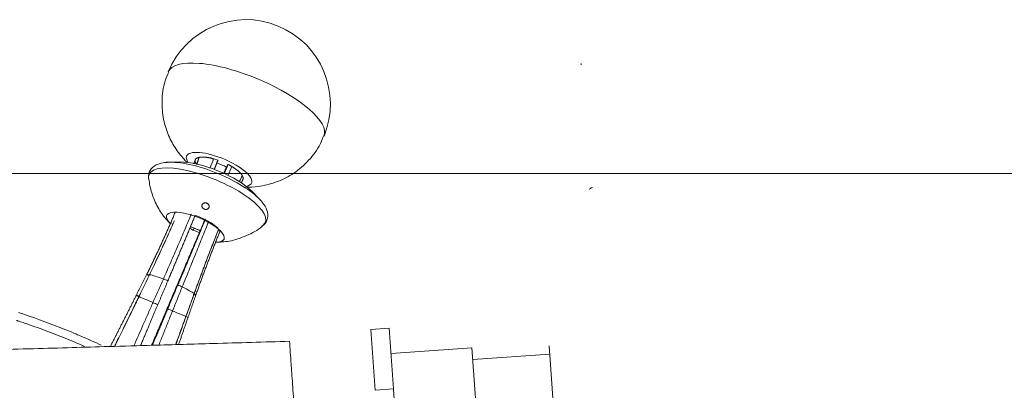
# Model space of a CAD drawing. Header units: millimetres. Extents: x -8 to 594, y 0 to 420.
# Tile 100 of 249: x 148.2 to 160.96, y 225.78 to 230.58. Entities that reach past the tile are written whole.
import ezdxf
from ezdxf.lldxf.tags import DXFTag

# ---------------------------------------------------------------- set-up
doc = ezdxf.new("R2010")
doc.units = ezdxf.units.MM
doc.layers.add('1', color=7, linetype='Continuous', true_color=0xffffff)
tags = doc.linetypes.add('DASHED', pattern=[25.72, 12.86, -12.86]).pattern_tags.tags
tags[6:7] = [DXFTag(74, 4), DXFTag(75, 0), DXFTag(340, '0'), DXFTag(46, 0.0), DXFTag(50, 0.0), DXFTag(44, 0.0), DXFTag(45, 0.0)]
tags[4:5] = [DXFTag(74, 4), DXFTag(75, 0), DXFTag(340, '0'), DXFTag(46, 0.0), DXFTag(50, 0.0), DXFTag(44, 0.0), DXFTag(45, 0.0)]

msp = doc.modelspace()

# ---------------------------------------------------------------- linework, layer by layer
at = {"layer": '1', "color": 155, "linetype": 'Continuous', "lineweight": 13}
for p, q in [((152.148, 229.073), (152.148, 229.073)), ((152.809, 225.781), (153.049, 225.798))]:
    msp.add_line(p, q, dxfattribs=at)
at = {"layer": '1', "color": 155, "linetype": 'Continuous', "lineweight": 18}
for p, q in [((150.279, 228.738), (150.148, 228.735)), ((151.31, 228.256), (151.219, 228.351)), ((152.993, 226.586), (152.754, 226.569)), ((152.993, 226.586), (153.049, 225.798)), ((152.809, 225.781), (152.754, 226.569)), ((154.064, 226.33), (153.016, 226.257)), ((154.064, 226.33), (154.371, 221.941)), ((155.266, 223.472), (155.065, 226.355)), ((155.072, 226.25), (154.074, 226.181)), ((153.049, 225.798), (153.058, 225.659))]:
    msp.add_line(p, q, dxfattribs=at)
at = {"layer": '1', "color": 163, "linetype": 'DASHED', "lineweight": 18}
msp.add_line((133.543, 228.589), (224.543, 228.589), dxfattribs=at)
at = {"layer": '1', "color": 155, "linetype": 'Continuous', "lineweight": 18}
msp.add_arc((151.138, 229.489), 1.092, 337.6139, 157.6139, dxfattribs=at)
at = {"layer": '1', "color": 155, "linetype": 'Continuous', "lineweight": 13}
for centre, major_axis, start_param, end_param in [((151.138, 229.489), (1.009, -0.416), 1.539843, 3.139994), ((151.138, 229.489), (1.009, -0.416), 0, 1.539843), ((150.634, 228.265), (-0.753, 0.31), 2.961905, 6.283185), ((150.671, 228.353), (-0.726, 0.299), 5.640505, 5.781386), ((150.634, 228.265), (-0.753, 0.31), 0, 0.18189)]:
    msp.add_ellipse(centre, major_axis=major_axis, ratio=0.327045, start_param=start_param, end_param=end_param, dxfattribs=at)
at = {"layer": '1', "color": 155, "linetype": 'Continuous', "lineweight": 18}
for centre, major_axis, start_param, end_param in [((150.788, 228.64), (-0.422, 0.174), 0, 0.473174), ((150.788, 228.64), (-0.422, 0.174), 4.681436, 6.283185), ((150.788, 228.64), (-0.422, 0.174), 2.66846, 4.681436), ((150.671, 228.353), (-0.726, 0.299), 4.681436, 5.640505), ((150.702, 228.429), (-0.587, 0.242), 3.784413, 5.640407), ((150.788, 228.64), (-0.195, 0.08), 4.681436, 4.986563), ((150.788, 228.64), (-0.195, 0.08), 4.348574, 4.681436), ((150.671, 228.353), (-0.726, 0.299), 3.784315, 4.681436), ((150.48, 227.892), (0.372, -0.153), 0, 3.817105), ((150.492, 227.921), (-0.32, 0.132), 3.521893, 4.901838), ((150.48, 227.892), (0.372, -0.153), 5.611543, 6.283185)]:
    msp.add_ellipse(centre, major_axis=major_axis, ratio=0.327045, start_param=start_param, end_param=end_param, dxfattribs=at)
for points, knots in [([(150.137, 229.902), (150.117, 229.865), (150.067, 229.746), (150.041, 229.535), (150.06, 229.294), (150.126, 229.083), (150.223, 228.902), (150.315, 228.793), (150.366, 228.738), (150.374, 228.73)], [0, 0, 0, 0, 0.097936, 0.30551, 0.492732, 0.664576, 0.823823, 0.973004, 1, 1, 1, 1]), ([(151.134, 228.412), (151.187, 228.41), (151.318, 228.42), (151.522, 228.467), (151.739, 228.572), (151.934, 228.731), (152.073, 228.906), (152.125, 229.03), (152.14, 229.077)], [0, 0, 0, 0, 0.124379, 0.303369, 0.486675, 0.683479, 0.886879, 1, 1, 1, 1]), ([(150.266, 228.727), (150.256, 228.729), (150.176, 228.742), (150.065, 228.733), (149.946, 228.697), (149.872, 228.607), (149.869, 228.532), (149.881, 228.497)], [0, 0, 0, 0, 0.04175, 0.321909, 0.568691, 0.779265, 1, 1, 1, 1]), ([(149.879, 228.519), (149.885, 228.456), (149.91, 228.33), (149.987, 228.155), (150.076, 228.021), (150.141, 227.956), (150.165, 227.934)], [0, 0, 0, 0, 0.280192, 0.581803, 0.855967, 1, 1, 1, 1]), ([(151.332, 227.901), (151.335, 227.902), (151.372, 227.915), (151.419, 227.982), (151.424, 228.091), (151.369, 228.196), (151.304, 228.267), (151.258, 228.305)], [0, 0, 0, 0, 0.022528, 0.248289, 0.48655, 0.717705, 1, 1, 1, 1]), ([(150.656, 228.147), (150.655, 228.145), (150.654, 228.143), (150.651, 228.139), (150.651, 228.138), (150.649, 228.136), (150.648, 228.135), (150.645, 228.132), (150.642, 228.131), (150.638, 228.129), (150.637, 228.128), (150.634, 228.127), (150.633, 228.126), (150.629, 228.125), (150.626, 228.124), (150.621, 228.124), (150.62, 228.124), (150.617, 228.123), (150.614, 228.123), (150.611, 228.124), (150.608, 228.124), (150.608, 228.124), (150.606, 228.124), (150.605, 228.125), (150.601, 228.126), (150.598, 228.126), (150.593, 228.129), (150.59, 228.13), (150.586, 228.133), (150.585, 228.134), (150.583, 228.135), (150.582, 228.136), (150.581, 228.137), (150.581, 228.137), (150.578, 228.14), (150.576, 228.142), (150.574, 228.145), (150.573, 228.146), (150.572, 228.147), (150.572, 228.148), (150.571, 228.15), (150.57, 228.151), (150.568, 228.155), (150.567, 228.158), (150.566, 228.161), (150.566, 228.162), (150.566, 228.163), (150.566, 228.165), (150.565, 228.169), (150.566, 228.171), (150.566, 228.173), (150.566, 228.174), (150.566, 228.175), (150.566, 228.176), (150.567, 228.179), (150.568, 228.182), (150.57, 228.187), (150.571, 228.189), (150.574, 228.193), (150.575, 228.194), (150.576, 228.196), (150.577, 228.197), (150.581, 228.2), (150.583, 228.201), (150.587, 228.203), (150.588, 228.204), (150.591, 228.205), (150.592, 228.206), (150.596, 228.207), (150.599, 228.208), (150.604, 228.208), (150.605, 228.208), (150.608, 228.208), (150.611, 228.208), (150.614, 228.208), (150.617, 228.208), (150.617, 228.208), (150.619, 228.207), (150.62, 228.207), (150.624, 228.206), (150.627, 228.205), (150.632, 228.203), (150.635, 228.201), (150.639, 228.199), (150.64, 228.198), (150.642, 228.197), (150.643, 228.196), (150.644, 228.195), (150.645, 228.195), (150.647, 228.192), (150.649, 228.19), (150.651, 228.187), (150.652, 228.186), (150.653, 228.185), (150.653, 228.184), (150.654, 228.182), (150.655, 228.181), (150.657, 228.177), (150.658, 228.174), (150.659, 228.171), (150.659, 228.17), (150.659, 228.169), (150.659, 228.167), (150.66, 228.163), (150.66, 228.161), (150.659, 228.159), (150.659, 228.158), (150.659, 228.157), (150.659, 228.156), (150.658, 228.153), (150.657, 228.15), (150.656, 228.147)], [0, 0, 0, 0, 0.03125, 0.03125, 0.046875, 0.046875, 0.0625, 0.0625, 0.09375, 0.09375, 0.109375, 0.109375, 0.125, 0.125, 0.15625, 0.15625, 0.171875, 0.171875, 0.1875, 0.203125, 0.203125, 0.210937, 0.210937, 0.21875, 0.21875, 0.25, 0.25, 0.28125, 0.28125, 0.296875, 0.296875, 0.304687, 0.304687, 0.3125, 0.3125, 0.34375, 0.34375, 0.351562, 0.351562, 0.359375, 0.359375, 0.375, 0.375, 0.40625, 0.40625, 0.414062, 0.414062, 0.421875, 0.4375, 0.453125, 0.453125, 0.460937, 0.460937, 0.46875, 0.46875, 0.5, 0.5, 0.53125, 0.53125, 0.546875, 0.546875, 0.5625, 0.5625, 0.59375, 0.59375, 0.609375, 0.609375, 0.625, 0.625, 0.65625, 0.65625, 0.671875, 0.671875, 0.6875, 0.703125, 0.703125, 0.710938, 0.710938, 0.71875, 0.71875, 0.75, 0.75, 0.78125, 0.78125, 0.796875, 0.796875, 0.804688, 0.804688, 0.8125, 0.8125, 0.84375, 0.84375, 0.851563, 0.851563, 0.859375, 0.859375, 0.875, 0.875, 0.90625, 0.90625, 0.914063, 0.914063, 0.921875, 0.9375, 0.953125, 0.953125, 0.960938, 0.960938, 0.96875, 0.96875, 1, 1, 1, 1]), ([(150.736, 227.702), (150.798, 227.699), (150.937, 227.706), (151.145, 227.78), (151.293, 227.854), (151.351, 227.912), (151.354, 227.916)], [0, 0, 0, 0, 0.274978, 0.629005, 0.978789, 1, 1, 1, 1]), ([(148.187, 226.788), (148.372, 226.728), (148.555, 226.662), (148.781, 226.573), (148.826, 226.555), (148.894, 226.527), (148.916, 226.517), (148.961, 226.499), (149.07, 226.452), (149.177, 226.404), (149.262, 226.365)], [0, 0, 0, 0, 0.504796, 0.504796, 0.630994, 0.630994, 0.694094, 0.694094, 0.757193, 1, 1, 1, 1]), ([(151.701, 226.416), (151.371, 226.406), (150.781, 226.389), (150, 226.366), (149.391, 226.349), (148.875, 226.334), (148.373, 226.318), (147.815, 226.306), (147.365, 226.28), (147.022, 226.289), (146.776, 226.187), (146.607, 226.084), (146.502, 225.99)], [0, 0, 0, 0, 0.187729, 0.335718, 0.443965, 0.534143, 0.628924, 0.729391, 0.851418, 0.886044, 0.922271, 1, 1, 1, 1]), ([(151.701, 226.416), (151.701, 226.416), (151.703, 226.384), (151.713, 226.244), (151.729, 226.017), (151.75, 225.711), (151.776, 225.338), (151.806, 224.913), (151.839, 224.451), (151.861, 224.131), (151.872, 223.972)], [0, 0, 0, 0, 0.125, 0.25, 0.375, 0.5, 0.625, 0.75, 0.875, 1, 1, 1, 1])]:
    msp.add_open_spline(points, degree=3, knots=knots, dxfattribs=at)
for points, degree in [([(155.479, 230.015), (155.48, 230.01), (155.48, 230.004), (155.48, 229.998)], 3), ([(150.48, 228.767), (150.461, 228.715)], 1), ([(150.529, 228.798), (150.492, 228.79), (150.471, 228.749), (150.487, 228.719)], 2), ([(150.531, 228.798), (150.529, 228.798)], 1), ([(150.717, 228.779), (150.661, 228.795), (150.564, 228.804), (150.531, 228.798)], 2), ([(150.717, 228.779), (150.736, 228.774), (150.755, 228.768), (150.774, 228.762)], 3), ([(150.724, 228.639), (150.75, 228.702), (150.774, 228.762)], 2), ([(150.774, 228.762), (150.759, 228.733)], 1), ([(150.849, 228.59), (150.882, 228.67)], 1), ([(150.903, 228.707), (150.879, 228.649), (150.854, 228.588)], 2), ([(150.888, 228.678), (150.903, 228.707)], 1), ([(150.954, 228.679), (150.93, 228.693), (150.903, 228.707)], 2), ([(151.088, 228.562), (151.073, 228.589), (151.003, 228.649), (150.954, 228.679)], 2), ([(151.075, 228.464), (151.095, 228.51)], 1), ([(151.089, 228.56), (151.088, 228.562)], 1), ([(151.095, 228.51), (151.106, 228.531), (151.089, 228.56)], 2), ([(150.217, 228.081), (150.05, 227.684), (149.851, 227.283)], 2), ([(150.125, 227.2), (150.303, 227.623), (150.476, 228.039)], 2), ([(150.61, 227.997), (150.435, 227.574), (150.254, 227.146)], 2), ([(150.544, 227.848), (150.603, 227.993)], 1), ([(150.405, 227.878), (150.533, 227.823)], 1), ([(150.544, 227.848), (150.415, 227.902)], 1), ([(150.533, 227.823), (149.914, 226.364)], 1), ([(150.487, 227.014), (150.637, 227.44), (150.8, 227.841)], 2), ([(150.533, 227.823), (150.539, 227.836), (150.544, 227.848)], 2), ([(149.851, 227.283), (149.716, 227.012)], 1), ([(149.994, 226.89), (150.125, 227.2)], 1), ([(150.254, 227.146), (150.123, 226.835)], 1), ([(149.716, 227.012), (149.548, 226.679), (149.379, 226.348)], 2), ([(150.386, 226.728), (150.487, 227.014)], 1), ([(149.771, 226.36), (149.912, 226.695), (149.994, 226.89)], 2), ([(150.123, 226.835), (149.924, 226.364)], 1), ([(150.264, 226.374), (150.325, 226.551), (150.386, 226.728)], 2)]:
    msp.add_open_spline(points, degree=degree, dxfattribs=at)
at = {"layer": '1', "color": 155, "linetype": 'Continuous', "lineweight": 13}
for points in [[(150.497, 228.707), (150.508, 228.737), (150.519, 228.767), (150.529, 228.798)], [(150.499, 228.707), (150.51, 228.737), (150.521, 228.768), (150.531, 228.798)], [(150.67, 228.659), (150.686, 228.699), (150.701, 228.739), (150.717, 228.779)], [(150.954, 228.679), (150.937, 228.64), (150.92, 228.6), (150.903, 228.561)], [(151.05, 228.483), (151.063, 228.509), (151.076, 228.536), (151.088, 228.562)], [(151.052, 228.482), (151.064, 228.508), (151.077, 228.534), (151.089, 228.56)], [(155.626, 228.406), (155.604, 228.399), (155.591, 228.393), (155.583, 228.386)], [(150.465, 227.883), (150.46, 227.87), (150.455, 227.857), (150.449, 227.844)], [(149.749, 226.996), (149.771, 227.041), (149.816, 227.133), (149.862, 227.229), (149.886, 227.279)], [(149.751, 226.995), (149.773, 227.04), (149.818, 227.132), (149.864, 227.229), (149.888, 227.278)], [(149.886, 227.279), (149.887, 227.279), (149.887, 227.278), (149.888, 227.278)], [(149.888, 227.278), (149.925, 227.27), (149.991, 227.25), (150.066, 227.222)], [(149.931, 226.917), (149.953, 226.967), (149.998, 227.069), (150.043, 227.171), (150.066, 227.222)], [(150.066, 227.222), (150.085, 227.215), (150.105, 227.208), (150.125, 227.2)], [(150.31, 227.119), (150.289, 227.067), (150.248, 226.963), (150.206, 226.86), (150.185, 226.809)], [(150.31, 227.119), (150.292, 227.128), (150.273, 227.137), (150.254, 227.146)], [(150.465, 227.034), (150.437, 227.053), (150.381, 227.085), (150.31, 227.119)], [(149.749, 226.996), (149.75, 226.995), (149.75, 226.995), (149.751, 226.995)], [(149.751, 226.995), (149.788, 226.978), (149.854, 226.949), (149.931, 226.917)], [(150.465, 227.034), (150.447, 226.982), (150.41, 226.881), (150.375, 226.785), (150.358, 226.738)], [(150.359, 226.737), (150.377, 226.785), (150.411, 226.88), (150.448, 226.981), (150.467, 227.033)], [(150.465, 227.034), (150.466, 227.034), (150.466, 227.034), (150.467, 227.033)], [(149.931, 226.917), (149.952, 226.908), (149.973, 226.899), (149.994, 226.89)], [(150.185, 226.809), (150.165, 226.817), (150.144, 226.826), (150.123, 226.835)], [(150.185, 226.809), (150.261, 226.777), (150.324, 226.751), (150.358, 226.738)], [(150.358, 226.738), (150.358, 226.737), (150.359, 226.737), (150.359, 226.737)], [(150.359, 226.737), (150.377, 226.73), (150.386, 226.727), (150.386, 226.728)]]:
    msp.add_open_spline(points, degree=3, dxfattribs=at)
for points, knots in [([(150.066, 227.222), (150.082, 227.258), (150.114, 227.331), (150.178, 227.477), (150.256, 227.656), (150.345, 227.865), (150.402, 228), (150.429, 228.064)], [0, 0, 0, 0, 0.125365, 0.250731, 0.507639, 0.764547, 1, 1, 1, 1]), ([(149.886, 227.279), (149.903, 227.313), (149.937, 227.385), (150.005, 227.529), (150.086, 227.704), (150.158, 227.864), (150.198, 227.954), (150.207, 227.976)], [0, 0, 0, 0, 0.147942, 0.295884, 0.599058, 0.902232, 1, 1, 1, 1]), ([(149.888, 227.278), (149.905, 227.313), (149.939, 227.385), (150.007, 227.529), (150.088, 227.704), (150.16, 227.863), (150.199, 227.953), (150.209, 227.974)], [0, 0, 0, 0, 0.148295, 0.29659, 0.600488, 0.904385, 1, 1, 1, 1]), ([(150.654, 227.968), (150.628, 227.904), (150.572, 227.768), (150.487, 227.558), (150.414, 227.376), (150.355, 227.229), (150.325, 227.156), (150.31, 227.119)], [0, 0, 0, 0, 0.234887, 0.491985, 0.749084, 0.874542, 1, 1, 1, 1]), ([(150.782, 227.866), (150.757, 227.806), (150.706, 227.677), (150.628, 227.475), (150.561, 227.294), (150.506, 227.145), (150.479, 227.071), (150.465, 227.034)], [0, 0, 0, 0, 0.226851, 0.48665, 0.746448, 0.873224, 1, 1, 1, 1]), ([(150.467, 227.033), (150.48, 227.07), (150.507, 227.144), (150.562, 227.293), (150.63, 227.474), (150.707, 227.676), (150.758, 227.805), (150.783, 227.865)], [0, 0, 0, 0, 0.126804, 0.253608, 0.513465, 0.773321, 1, 1, 1, 1]), ([(149.873, 227.268), (149.856, 227.276), (149.841, 227.286), (149.865, 227.283), (149.886, 227.279)], [0, 0, 0, 0, 0.499999, 1, 1, 1, 1]), ([(149.433, 226.35), (149.451, 226.387), (149.517, 226.52), (149.601, 226.692), (149.674, 226.841), (149.714, 226.924), (149.736, 226.968), (149.747, 226.992), (149.749, 226.996)], [0, 0, 0, 0, 0.158564, 0.571217, 0.777544, 0.880707, 0.983871, 1, 1, 1, 1]), ([(149.751, 226.995), (149.749, 226.991), (149.738, 226.967), (149.716, 226.923), (149.676, 226.84), (149.603, 226.69), (149.519, 226.519), (149.454, 226.387), (149.436, 226.35)], [0, 0, 0, 0, 0.016167, 0.119569, 0.222972, 0.429778, 0.843389, 1, 1, 1, 1]), ([(149.743, 227.003), (149.724, 227.01), (149.706, 227.016), (149.728, 227.005), (149.749, 226.996)], [0, 0, 0, 0, 0.499999, 1, 1, 1, 1]), ([(150.467, 227.033), (150.482, 227.023), (150.496, 227.009), (150.473, 227.015), (150.453, 227.022)], [0, 0, 0, 0, 0.500006, 1, 1, 1, 1]), ([(149.684, 226.357), (149.724, 226.446), (149.784, 226.582), (149.854, 226.741), (149.895, 226.835), (149.917, 226.885), (149.93, 226.913), (149.931, 226.917)], [0, 0, 0, 0, 0.473441, 0.726817, 0.853505, 0.980193, 1, 1, 1, 1]), ([(150.185, 226.809), (150.184, 226.805), (150.172, 226.777), (150.151, 226.725), (150.113, 226.629), (150.065, 226.51), (150.026, 226.414), (150.007, 226.367)], [0, 0, 0, 0, 0.025471, 0.188388, 0.351305, 0.677138, 1, 1, 1, 1]), ([(150.358, 226.738), (150.356, 226.734), (150.347, 226.708), (150.33, 226.661), (150.298, 226.572), (150.263, 226.477), (150.236, 226.402), (150.226, 226.373)], [0, 0, 0, 0, 0.029118, 0.215362, 0.401606, 0.774094, 1, 1, 1, 1]), ([(150.228, 226.373), (150.239, 226.402), (150.265, 226.476), (150.3, 226.572), (150.332, 226.661), (150.349, 226.708), (150.358, 226.733), (150.359, 226.737)], [0, 0, 0, 0, 0.225078, 0.597964, 0.784407, 0.97085, 1, 1, 1, 1]), ([(149.046, 226.349), (149.021, 226.36), (148.995, 226.371), (148.948, 226.391), (148.926, 226.401), (148.882, 226.419), (148.815, 226.447), (148.749, 226.474), (148.615, 226.527), (148.525, 226.56), (148.39, 226.609), (148.322, 226.633), (148.243, 226.66), (148.203, 226.673), (148.183, 226.679), (148.173, 226.683), (148.169, 226.684), (148.166, 226.685), (148.165, 226.685), (148.163, 226.686)], [0, 0, 0, 0, 0.088007, 0.088007, 0.164007, 0.164007, 0.240006, 0.392005, 0.392005, 0.696002, 0.696002, 0.848001, 0.924001, 0.962, 0.981, 0.9905, 0.99525, 0.99525, 1, 1, 1, 1])]:
    msp.add_open_spline(points, degree=3, knots=knots, dxfattribs=at)

doc.saveas('drawing.dxf')
